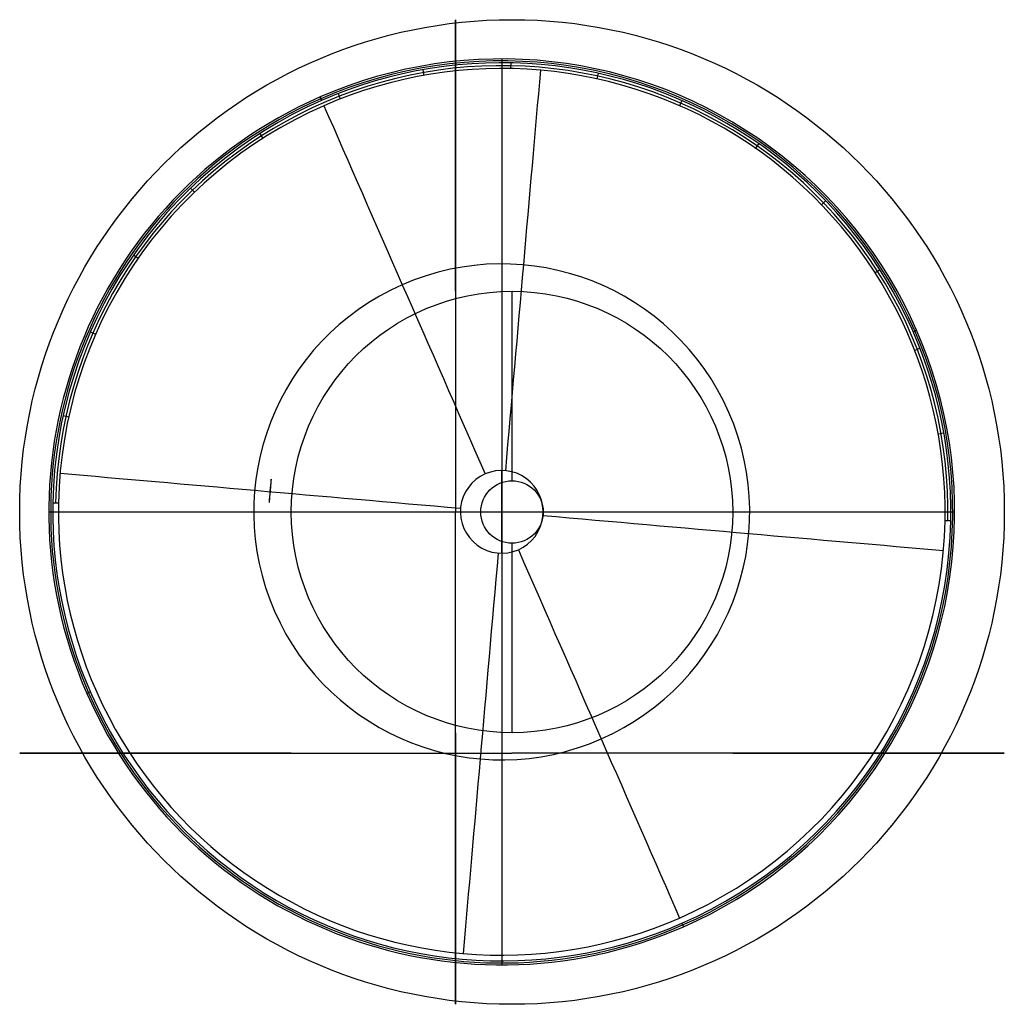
# Model space of a CAD drawing. Extents: x -55 to 70, y -32 to 93.
import ezdxf

# ---------------------------------------------------------------- set-up
doc = ezdxf.new("R2010")
doc.units = 0
doc.layers.add('THE_PHILOSOPHICAL_EGG_PEND', color=7, linetype='CONTINUOUS')

msp = doc.modelspace()

# ---------------------------------------------------------------- linework, layer by layer
at = {"layer": 'THE_PHILOSOPHICAL_EGG_PEND'}
for p, q in [((5.861125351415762, 88.11328410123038, 1289.602132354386), (5.861125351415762, -26.88761122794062, 1289.602132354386)), ((6.999816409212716, 87.61405867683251, 1255.384419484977), (6.985334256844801, 86.889103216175, 1254.945110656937)), ((-4.142513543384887, 86.74092619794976, 1255.384419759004), (-4.015284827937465, 86.02707545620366, 1254.945110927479)), ((18.09844830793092, 86.29662759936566, 1255.38442179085), (17.94281103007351, 85.58842761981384, 1254.945112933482)), ((-17.20315634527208, 83.28484410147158, 1289.602132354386), (-17.00740180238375, 82.83779853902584, 1255.384419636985)), ((-17.00740180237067, 82.83779853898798, 1255.384419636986), (-17.20315634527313, 83.28484410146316, 1289.602132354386)), ((-14.90013341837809, 83.71090733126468, 1255.384419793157), (-14.63608666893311, 83.035593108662, 1254.945110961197)), ((28.72675336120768, 82.83927312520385, 1255.384425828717), (28.43594271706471, 82.17504475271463, 1254.945116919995)), ((-24.86025724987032, 78.64024535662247, 1255.384419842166), (-24.46953521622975, 78.02942105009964, 1254.945111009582)), ((38.47616880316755, 77.37496740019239, 1255.384426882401), (38.06136275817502, 76.78023543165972, 1254.945117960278)), ((-33.63941885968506, 71.72418563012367, 1255.384419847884), (-33.13704130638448, 71.20132145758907, 1254.945111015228)), ((46.97248871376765, 70.11338345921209, 1255.384427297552), (46.44962444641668, 69.61100608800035, 1254.945118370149)), ((-40.90100026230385, 63.22786735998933, 1255.384419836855), (-40.30626814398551, 62.81306143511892, 1254.945111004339)), ((53.888548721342, 61.33421888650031, 1255.384427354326), (53.27772435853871, 60.94349705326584, 1254.945118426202)), ((7.160888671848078, 34.56451416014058, 205.3014753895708), (7.160888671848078, 58.61187683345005, 205.3014753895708)), ((-46.36530337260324, 53.47845606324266, 1255.384419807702), (-45.70107491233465, 53.18764552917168, 1254.945110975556)), ((58.08608745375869, 53.4813635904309, 1255.384419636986), (58.53313301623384, 53.67711813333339, 1289.602132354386)), ((58.9592103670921, 51.37409066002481, 1255.384427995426), (58.28389614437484, 51.11004415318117, 1254.945119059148)), ((-49.8226467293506, 42.85017126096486, 1255.384419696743), (-49.11444692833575, 42.69453384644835, 1254.945110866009)), ((61.98920619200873, 40.61645749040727, 1255.384423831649), (61.27535566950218, 40.48922907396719, 1254.945114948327)), ((5.861125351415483, 25.36283643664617, 1268.225053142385), (5.861125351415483, 35.86283643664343, 1268.225053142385)), ((7.160888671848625, 34.56451416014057, 1191.104797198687), (7.160888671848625, 34.56451416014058, 205.3014753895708)), ((7.160888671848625, 34.56451416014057, 1191.104797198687), (7.160888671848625, 34.56451416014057, 1221.295689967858)), ((7.160888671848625, 34.56451416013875, 1283.295689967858), (7.160888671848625, 34.56451416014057, 1221.295689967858)), ((-50.41496719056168, 31.73720419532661, 1254.945110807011), (-51.13992040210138, 31.75168839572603, 1255.384419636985)), ((-51.13992040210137, 31.75168839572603, 1255.384419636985), (-50.41496719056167, 31.7372041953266, 1254.945110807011)), ((-51.63932231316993, 30.61283643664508, 1289.602132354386), (63.36157301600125, 30.61283643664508, 1289.602132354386)), ((-20.85522400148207, 30.59576416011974, 205.3014753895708), (3.192138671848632, 30.59576416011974, 205.3014753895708)), ((0.6111253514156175, 30.61283643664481, 1268.225053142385), (11.11112535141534, 30.61283643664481, 1268.225053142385)), ((3.192138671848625, 30.59576416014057, 1191.104797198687), (3.192138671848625, 30.59576416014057, 205.3014753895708)), ((3.192138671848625, 30.59576416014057, 1191.104797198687), (3.192138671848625, 30.59576416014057, 1221.295689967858)), ((3.192138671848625, 30.59576416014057, 1283.295689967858), (3.192138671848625, 30.59576416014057, 1221.295689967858)), ((11.12963867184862, 30.59576416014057, 1191.104797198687), (11.12963867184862, 30.59576416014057, 205.3014753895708)), ((11.12963867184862, 30.59576416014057, 1191.104797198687), (11.12963867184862, 30.59576416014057, 1221.295689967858)), ((11.12963867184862, 30.59576416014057, 1283.295689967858), (11.12963867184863, 30.59576416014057, 1221.295689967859)), ((11.12963867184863, 30.59576416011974, 205.3014753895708), (35.17700134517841, 30.59576416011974, 205.3014753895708)), ((62.86217110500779, 29.47398447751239, 1255.384419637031), (62.13721789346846, 29.48846867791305, 1254.945110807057)), ((7.160888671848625, 26.62701416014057, 1191.104797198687), (7.160888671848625, 26.62701416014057, 205.3014753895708)), ((7.160888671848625, 26.62701416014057, 1191.104797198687), (7.160888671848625, 26.62701416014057, 1221.295689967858)), ((7.160888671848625, 26.62701416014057, 1283.295689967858), (7.160888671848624, 26.62701416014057, 1221.295689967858)), ((7.160888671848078, 2.579651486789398, 205.3014753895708), (7.160888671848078, 26.62701416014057, 205.3014753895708)), ((-46.36383675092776, 7.74430928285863, 1255.384419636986), (-46.8108823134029, 7.548554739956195, 1289.602132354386)), ((28.72965250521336, -21.61212566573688, 1255.384419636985), (28.92540704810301, -22.059171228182, 1289.602132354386))]:
    msp.add_line(p, q, dxfattribs=at)
at = {"layer": 'THE_PHILOSOPHICAL_EGG_PEND', "extrusion": (1, -2.16099421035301e-14, 1.988207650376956e-14)}
msp.add_lwpolyline([(58.61187683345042, 205.3014753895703), (59.58871257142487, 204.6806975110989), (60.55919574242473, 204.0369889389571), (61.52281335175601, 203.3704766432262), (62.47905374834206, 202.6813106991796), (63.42740745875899, 201.9696643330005), (64.36736802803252, 201.2357339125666), (65.29843286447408, 200.4797388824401), (66.2201040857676, 199.7019216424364), (67.13188936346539, 198.9025473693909), (68.0333027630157, 198.0819037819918), (68.92386557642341, 197.2403008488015), (69.80310714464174, 196.3780704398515), (70.6705656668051, 195.4955659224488), (71.52578899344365, 194.5931617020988), (72.36833540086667, 193.6712527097), (73.19777434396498, 192.730253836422), (74.01368718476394, 191.7705993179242), (74.81566789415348, 190.7927420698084), (76.37627584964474, 188.7843201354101), (77.87662689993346, 186.7089568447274), (79.31399103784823, 184.5708699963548), (80.68589597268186, 182.3744979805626), (81.99014093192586, 180.1244694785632), (83.22480769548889, 177.8255716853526), (84.38826875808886, 175.4827175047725), (85.4791925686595, 173.1009121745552), (86.49654584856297, 170.6852197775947), (87.4395930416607, 168.2407300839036), (88.30789299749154, 165.7725261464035), (89.1012930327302, 163.2856530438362), (89.81992055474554, 160.785088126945), (90.46417246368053, 158.2757130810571), (91.03470257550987, 155.7622880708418), (91.53240732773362, 153.2494281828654), (91.95841004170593, 150.7415823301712), (92.31404402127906, 148.2430147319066), (92.60083476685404, 145.7577890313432), (92.8204815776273, 143.2897550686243), (92.97483880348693, 140.8425382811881), (93.06589699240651, 138.4195316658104), (93.09576416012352, 136.0238902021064), (93.08036664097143, 134.3037045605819), (93.033627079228, 132.5689212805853), (92.95474434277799, 130.8206766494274), (92.84294594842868, 129.0601712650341), (92.69749163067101, 127.2886692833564), (92.51767695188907, 125.5074973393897), (92.30283693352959, 123.7180431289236), (92.05234968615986, 121.9217536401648), (91.76564001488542, 120.1201330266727), (91.44218297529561, 118.3147401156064), (91.08150735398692, 116.5071855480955), (90.68319904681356, 114.6991285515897), (90.24690430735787, 112.8922733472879), (89.77233283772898, 111.0883651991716), (89.25926069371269, 109.2891861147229), (88.70753297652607, 107.4965502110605), (88.11706628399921, 105.7122987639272), (87.48785089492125, 103.938294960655), (86.819952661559, 102.1764183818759), (86.1135145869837, 100.4285592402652), (85.36875806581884, 98.69661240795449), (84.5859837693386, 96.9824712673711), (83.76557215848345, 95.28802142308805), (82.90798361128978, 93.61513431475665), (82.01375815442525, 91.96566077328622), (81.08351479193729, 90.34142456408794), (80.11795042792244, 88.74421596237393), (79.11783838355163, 87.17578540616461), (78.08402651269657, 85.63783727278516), (77.0174349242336, 84.13202382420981), (75.9190533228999, 82.65993936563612), (74.78993798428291, 81.2231146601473), (73.63120838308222, 79.82301164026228), (72.44404349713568, 78.46101845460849), (71.2296778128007, 77.13844488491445), (69.98939706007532, 75.85651816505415), (68.72453370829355, 74.61637923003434), (67.43646225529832, 73.41907941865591), (66.1265943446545, 72.26557764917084), (64.79637374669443, 71.15673808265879), (63.44727123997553, 70.09332828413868), (62.08077943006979, 69.07601788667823), (60.69840754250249, 68.10537775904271), (59.30167622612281, 67.18187967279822), (57.89211240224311, 66.3058964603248), (56.47124419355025, 65.47770265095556), (55.04059596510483, 64.69747556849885), (53.60168350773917, 63.96529686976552), (52.15600939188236, 63.28115450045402), (50.7050585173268, 62.64494504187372), (49.25029388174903, 62.05647641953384), (47.79315258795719, 61.51547094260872), (46.33504210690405, 61.02156864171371), (44.87733681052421, 60.57433087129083), (43.42137478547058, 60.17324414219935), (41.96845493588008, 59.81772414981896), (40.51983438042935, 59.50711996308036), (39.07672614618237, 59.24071834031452), (37.64029715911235, 59.01774813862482), (36.21166652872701, 58.83738478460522), (34.7919041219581, 58.698754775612), (33.3820294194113, 58.60094018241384), (31.98301064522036, 58.5429831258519), (30.59576416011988, 58.52389020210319)], dxfattribs=at)
at = {"layer": 'THE_PHILOSOPHICAL_EGG_PEND', "extrusion": (0.9962747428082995, -0.08379116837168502, 0.02038815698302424)}
msp.add_lwpolyline([(32.48736945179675, 1286.229275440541, 1.002251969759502), (29.88824901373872, 1287.643489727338, 0.9979424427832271)], format="xyb", close=True, dxfattribs=at)
at = {"layer": 'THE_PHILOSOPHICAL_EGG_PEND', "extrusion": (2.170442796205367e-14, 1, 1.994852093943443e-14)}
msp.add_lwpolyline([(20.85522400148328, 205.30147538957), (21.8320597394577, 204.6806975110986), (22.80254291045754, 204.0369889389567), (23.7661605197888, 203.3704766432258), (24.72240091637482, 202.6813106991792), (25.67075462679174, 201.969664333), (26.61071519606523, 201.2357339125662), (27.54178003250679, 200.4797388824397), (28.46345125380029, 199.7019216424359), (29.37523653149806, 198.9025473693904), (30.27664993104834, 198.0819037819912), (31.16721274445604, 197.2403008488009), (32.04645431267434, 196.3780704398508), (32.91391283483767, 195.4955659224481), (33.7691361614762, 194.5931617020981), (34.61168256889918, 193.6712527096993), (35.44112151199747, 192.7302538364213), (36.25703435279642, 191.7705993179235), (37.05901506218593, 190.7927420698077), (38.61962301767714, 188.7843201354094), (40.11997406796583, 186.7089568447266), (41.55733820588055, 184.570869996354), (42.92924314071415, 182.3744979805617), (44.23348809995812, 180.1244694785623), (45.46815486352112, 177.8255716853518), (46.63161592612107, 175.4827175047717), (47.72253973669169, 173.1009121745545), (48.73989301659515, 170.685219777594), (49.68294020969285, 168.2407300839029), (50.55124016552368, 165.7725261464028), (51.3446402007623, 163.2856530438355), (52.06326772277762, 160.7850881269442), (52.70751963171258, 158.2757130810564), (53.27804974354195, 155.7622880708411), (53.7757544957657, 153.2494281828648), (54.20175720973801, 150.7415823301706), (54.55739118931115, 148.243014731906), (54.84418193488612, 145.7577890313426), (55.0638287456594, 143.2897550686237), (55.21818597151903, 140.8425382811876), (55.3092441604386, 138.41953166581), (55.33911132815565, 136.0238902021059), (55.32371380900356, 134.3037045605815), (55.27697424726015, 132.5689212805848), (55.19809151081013, 130.820676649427), (55.08629311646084, 129.0601712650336), (54.94083879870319, 127.2886692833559), (54.76102411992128, 125.5074973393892), (54.54618410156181, 123.7180431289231), (54.29569685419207, 121.9217536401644), (54.00898718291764, 120.1201330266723), (53.68553014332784, 118.3147401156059), (53.32485452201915, 116.5071855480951), (52.92654621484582, 114.6991285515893), (52.49025147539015, 112.8922733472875), (52.01568000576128, 111.0883651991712), (51.50260786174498, 109.2891861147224), (50.95088014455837, 107.4965502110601), (50.36041345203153, 105.7122987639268), (49.7311980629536, 103.9382949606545), (49.06329982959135, 102.1764183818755), (48.35686175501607, 100.4285592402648), (47.61210523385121, 98.69661240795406), (46.82933093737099, 96.98247126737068), (46.00891932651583, 95.28802142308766), (45.15133077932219, 93.61513431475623), (44.25710532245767, 91.9656607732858), (43.32686195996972, 90.34142456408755), (42.36129759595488, 88.74421596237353), (41.36118555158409, 87.1757854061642), (40.32737368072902, 85.63783727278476), (39.26078209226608, 84.13202382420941), (38.16240049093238, 82.65993936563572), (37.03328515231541, 81.22311466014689), (35.87455555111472, 79.82301164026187), (34.68739066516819, 78.4610184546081), (33.47302498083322, 77.13844488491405), (32.23274422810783, 75.85651816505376), (30.96788087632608, 74.61637923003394), (29.67980942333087, 73.41907941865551), (28.36994151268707, 72.26557764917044), (27.03972091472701, 71.15673808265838), (25.6906184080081, 70.09332828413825), (24.32412659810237, 69.07601788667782), (22.94175471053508, 68.1053777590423), (21.54502339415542, 67.1818796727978), (20.13545957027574, 66.30589646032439), (18.71459136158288, 65.47770265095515), (17.28394313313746, 64.69747556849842), (15.8450306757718, 63.96529686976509), (14.399356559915, 63.2811545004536), (12.94840568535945, 62.6449450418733), (11.49364104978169, 62.05647641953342), (10.03649975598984, 61.51547094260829), (8.578389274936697, 61.02156864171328), (7.120683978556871, 60.57433087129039), (5.664721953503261, 60.17324414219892), (4.211802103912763, 59.81772414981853), (2.763181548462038, 59.50711996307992), (1.320073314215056, 59.24071834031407), (-0.1163556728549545, 59.01774813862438), (-1.544986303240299, 58.83738478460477), (-2.9647487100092, 58.69875477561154), (-4.374623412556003, 58.60094018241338), (-5.773642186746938, 58.54298312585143), (-7.160888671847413, 58.52389020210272)], dxfattribs=at)
at = {"layer": 'THE_PHILOSOPHICAL_EGG_PEND', "extrusion": (1, -2.159929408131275e-14, -1.988609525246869e-14)}
msp.add_lwpolyline([(2.579651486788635, 205.3014753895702), (1.602815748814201, 204.6806975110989), (0.6323325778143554, 204.0369889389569), (-0.3312850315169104, 203.3704766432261), (-1.287525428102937, 202.6813106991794), (-2.235879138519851, 201.9696643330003), (-3.175839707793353, 201.2357339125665), (-4.106904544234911, 200.47973888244), (-5.028575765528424, 199.7019216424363), (-5.940361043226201, 198.9025473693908), (-6.841774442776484, 198.0819037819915), (-7.732337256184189, 197.2403008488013), (-8.611578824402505, 196.3780704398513), (-9.479037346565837, 195.4955659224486), (-10.33426067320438, 194.5931617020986), (-11.17680708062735, 193.6712527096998), (-12.00624602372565, 192.7302538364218), (-12.82215886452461, 191.770599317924), (-13.62413957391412, 190.7927420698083), (-15.18474752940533, 188.7843201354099), (-16.68509857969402, 186.7089568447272), (-18.12246271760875, 184.5708699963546), (-19.49436765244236, 182.3744979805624), (-20.79861261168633, 180.124469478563), (-22.03327937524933, 177.8255716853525), (-23.19674043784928, 175.4827175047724), (-24.28766424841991, 173.1009121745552), (-25.30501752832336, 170.6852197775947), (-26.24806472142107, 168.2407300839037), (-27.11636467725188, 165.7725261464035), (-27.90976471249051, 163.2856530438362), (-28.62839223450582, 160.7850881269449), (-29.27264414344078, 158.2757130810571), (-29.84317425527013, 155.7622880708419), (-30.34087900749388, 153.2494281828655), (-30.76688172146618, 150.7415823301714), (-31.12251570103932, 148.2430147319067), (-31.40930644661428, 145.7577890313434), (-31.62895325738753, 143.2897550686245), (-31.78331048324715, 140.8425382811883), (-31.87436867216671, 138.4195316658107), (-31.90423583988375, 136.0238902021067), (-31.88883832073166, 134.3037045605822), (-31.84209875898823, 132.5689212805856), (-31.76321602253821, 130.8206766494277), (-31.6514176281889, 129.0601712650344), (-31.50596331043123, 127.2886692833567), (-31.32614863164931, 125.50749733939), (-31.11130861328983, 123.7180431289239), (-30.86082136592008, 121.9217536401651), (-30.57411169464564, 120.120133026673), (-30.25065465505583, 118.3147401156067), (-29.88997903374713, 116.5071855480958), (-29.49167072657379, 114.69912855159), (-29.0553759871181, 112.8922733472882), (-28.58080451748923, 111.0883651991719), (-28.06773237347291, 109.2891861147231), (-27.51600465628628, 107.4965502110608), (-26.92553796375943, 105.7122987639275), (-26.29632257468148, 103.9382949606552), (-25.62842434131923, 102.1764183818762), (-24.92198626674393, 100.4285592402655), (-24.17722974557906, 98.69661240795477), (-23.39445544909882, 96.98247126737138), (-22.57404383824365, 95.28802142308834), (-21.71645529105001, 93.61513431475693), (-20.82222983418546, 91.9656607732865), (-19.89198647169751, 90.34142456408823), (-18.92642210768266, 88.74421596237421), (-17.92631006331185, 87.17578540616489), (-16.89249819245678, 85.63783727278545), (-15.82590660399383, 84.1320238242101), (-14.72752500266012, 82.6599393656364), (-13.59840966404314, 81.22311466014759), (-12.43968006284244, 79.82301164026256), (-11.2525151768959, 78.46101845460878), (-10.03814949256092, 77.13844488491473), (-8.797868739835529, 75.85651816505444), (-7.533005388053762, 74.61637923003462), (-6.244933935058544, 73.4190794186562), (-4.935066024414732, 72.26557764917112), (-3.604845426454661, 71.15673808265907), (-2.255742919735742, 70.09332828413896), (-0.8892511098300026, 69.07601788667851), (0.4931207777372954, 68.105377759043), (1.889852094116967, 67.1818796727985), (3.299415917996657, 66.30589646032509), (4.720284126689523, 65.47770265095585), (6.150932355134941, 64.69747556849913), (7.589844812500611, 63.9652968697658), (9.035518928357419, 63.28115450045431), (10.48646980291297, 62.644945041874), (11.94123443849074, 62.05647641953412), (13.39837573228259, 61.515470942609), (14.85648621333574, 61.02156864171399), (16.31419150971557, 60.57433087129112), (17.77015353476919, 60.17324414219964), (19.22307338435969, 59.81772414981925), (20.67169393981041, 59.50711996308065), (22.1148021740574, 59.24071834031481), (23.55123116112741, 59.01774813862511), (24.97986179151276, 58.8373847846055), (26.39962419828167, 58.69875477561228), (27.80949890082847, 58.60094018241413), (29.20851767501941, 58.54298312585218), (30.59576416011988, 58.52389020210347)], dxfattribs=at)
at = {"layer": 'THE_PHILOSOPHICAL_EGG_PEND', "extrusion": (2.167515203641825e-14, 1, -1.991872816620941e-14)}
msp.add_lwpolyline([(-35.17700134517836, 205.3014753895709), (-36.1538370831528, 204.6806975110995), (-37.12432025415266, 204.0369889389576), (-38.08793786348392, 203.3704766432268), (-39.04417826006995, 202.6813106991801), (-39.99253197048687, 201.969664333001), (-40.93249253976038, 201.2357339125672), (-41.86355737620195, 200.4797388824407), (-42.78522859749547, 199.701921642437), (-43.69701387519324, 198.9025473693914), (-44.59842727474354, 198.0819037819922), (-45.48899008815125, 197.240300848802), (-46.36823165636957, 196.3780704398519), (-47.23569017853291, 195.4955659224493), (-48.09091350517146, 194.5931617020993), (-48.93345991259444, 193.6712527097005), (-49.76289885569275, 192.7302538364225), (-50.57881169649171, 191.7705993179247), (-51.38079240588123, 190.792742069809), (-52.94140036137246, 188.7843201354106), (-54.44175141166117, 186.7089568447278), (-55.87911554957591, 184.5708699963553), (-57.25102048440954, 182.374497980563), (-58.55526544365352, 180.1244694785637), (-59.78993220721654, 177.8255716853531), (-60.9533932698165, 175.482717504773), (-62.04431708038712, 173.1009121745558), (-63.06167036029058, 170.6852197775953), (-64.0047175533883, 168.2407300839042), (-64.87301750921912, 165.772526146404), (-65.66641754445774, 163.2856530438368), (-66.3850450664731, 160.7850881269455), (-67.02929697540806, 158.2757130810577), (-67.59982708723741, 155.7622880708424), (-68.09753183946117, 153.249428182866), (-68.52353455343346, 150.7415823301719), (-68.87916853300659, 148.2430147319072), (-69.16595927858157, 145.7577890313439), (-69.38560608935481, 143.289755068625), (-69.53996331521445, 140.8425382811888), (-69.631021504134, 138.4195316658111), (-69.66088867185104, 136.0238902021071), (-69.64549115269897, 134.3037045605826), (-69.59875159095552, 132.568921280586), (-69.51986885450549, 130.8206766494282), (-69.40807046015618, 129.0601712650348), (-69.26261614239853, 127.2886692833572), (-69.0828014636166, 125.5074973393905), (-68.86796144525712, 123.7180431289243), (-68.61747419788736, 121.9217536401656), (-68.33076452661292, 120.1201330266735), (-68.00730748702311, 118.3147401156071), (-67.64663186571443, 116.5071855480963), (-67.24832355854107, 114.6991285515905), (-66.81202881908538, 112.8922733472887), (-66.33745734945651, 111.0883651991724), (-65.82438520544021, 109.2891861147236), (-65.27265748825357, 107.4965502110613), (-64.68219079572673, 105.7122987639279), (-64.05297540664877, 103.9382949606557), (-63.38507717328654, 102.1764183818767), (-62.67863909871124, 100.4285592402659), (-61.93388257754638, 98.69661240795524), (-61.15110828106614, 96.98247126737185), (-60.33069667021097, 95.28802142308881), (-59.4731081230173, 93.6151343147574), (-58.57888266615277, 91.96566077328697), (-57.64863930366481, 90.3414245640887), (-56.68307493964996, 88.74421596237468), (-55.68296289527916, 87.17578540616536), (-54.6491510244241, 85.63783727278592), (-53.58255943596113, 84.13202382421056), (-52.48417783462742, 82.65993936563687), (-51.35506249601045, 81.22311466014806), (-50.19633289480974, 79.82301164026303), (-49.0091680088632, 78.46101845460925), (-47.79480232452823, 77.1384448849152), (-46.55452157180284, 75.85651816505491), (-45.28965822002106, 74.6163792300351), (-44.00158676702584, 73.41907941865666), (-42.69171885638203, 72.26557764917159), (-41.36149825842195, 71.15673808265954), (-40.01239575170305, 70.09332828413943), (-38.64590394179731, 69.07601788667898), (-37.26353205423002, 68.10537775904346), (-35.86680073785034, 67.18187967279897), (-34.45723691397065, 66.30589646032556), (-33.03636870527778, 65.47770265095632), (-31.60572047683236, 64.6974755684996), (-30.16680801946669, 63.96529686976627), (-28.72113390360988, 63.28115450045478), (-27.27018302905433, 62.64494504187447), (-25.81541839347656, 62.05647641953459), (-24.3582770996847, 61.51547094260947), (-22.90016661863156, 61.02156864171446), (-21.44246132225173, 60.57433087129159), (-19.98649929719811, 60.1732441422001), (-18.53357944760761, 59.81772414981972), (-17.08495889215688, 59.50711996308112), (-15.6418506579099, 59.24071834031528), (-14.20542167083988, 59.01774813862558), (-12.77679104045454, 58.83738478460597), (-11.35702863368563, 58.69875477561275), (-9.947153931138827, 58.6009401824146), (-8.548135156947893, 58.54298312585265), (-7.160888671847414, 58.52389020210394)], dxfattribs=at)
at = {"layer": 'THE_PHILOSOPHICAL_EGG_PEND'}
for centre, radius in [((7.160888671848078, 30.59576416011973, 136.0238902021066), 62.50000000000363), ((7.160888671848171, 30.59576416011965, 205.3014753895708), 28.01611267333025), ((7.160888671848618, 30.59576416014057, 1191.104797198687), 3.96875), ((7.160888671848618, 30.59576416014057, 1221.295689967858), 3.96875), ((7.160888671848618, 30.59576416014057, 1283.295689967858), 3.96875), ((7.160888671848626, 30.59576416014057, 205.3014753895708), 3.96875), ((7.160888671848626, 30.59576416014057, 283.5456899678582), 3.96875), ((7.160888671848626, 30.59576416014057, 1206.200243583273), 3.96875)]:
    msp.add_circle(centre, radius, dxfattribs=at)
at = {"layer": 'THE_PHILOSOPHICAL_EGG_PEND', "extrusion": (5.28597275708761e-11, 2.666093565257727e-09, 1)}
msp.add_arc((5.861128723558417, 30.61300518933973, 1255.164765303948), 56.64987251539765, 358.8552375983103, 178.8555857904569, dxfattribs=at)
at = {"layer": 'THE_PHILOSOPHICAL_EGG_PEND'}
for centre, radius, start, end in [((5.861125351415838, 30.61283643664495, 1289.602132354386), 57.50044766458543, 293.6478897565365, 113.6478897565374), ((5.861125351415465, 30.61283643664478, 1272.493275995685), 57.2564345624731, 293.6478897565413, 113.6478897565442), ((5.861125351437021, 30.61283643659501, 1255.384419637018), 57.01242146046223, 358.8554116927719, 113.6478897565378), ((5.861125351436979, 30.61283643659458, 1254.945110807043), 56.28732356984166, 358.8554116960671, 113.6478897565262), ((5.861125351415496, 30.6128364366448, 1289.602132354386), 57.50044766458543, 113.647889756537, 293.6478897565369), ((5.861125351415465, 30.61283643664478, 1272.493275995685), 57.2564345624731, 113.6478897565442, 293.6478897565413), ((5.861125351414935, 30.6128364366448, 1255.384419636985), 57.01242146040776, 113.6478897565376, 178.8554116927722), ((5.861125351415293, 30.61283643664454, 1254.945110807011), 56.2873235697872, 113.6478897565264, 178.8554116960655), ((5.861125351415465, 30.61283643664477, 1264.307236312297), 31.47696798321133, 293.6478897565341, 113.647889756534), ((5.861125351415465, 30.61283643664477, 1264.307236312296), 31.47696798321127, 113.6478897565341, 293.6478897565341), ((5.861125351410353, 30.61283643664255, 1268.225053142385), 5.249999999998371, 113.6478897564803, 293.6478897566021), ((5.861125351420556, 30.61283643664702, 1268.225053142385), 5.249999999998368, 293.6478897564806, 113.6478897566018), ((5.861125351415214, 30.6128364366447, 1255.384419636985), 57.01242146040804, 178.8554116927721, 293.6478897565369), ((5.861125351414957, 30.6128364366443, 1254.945110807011), 56.28732356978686, 178.8554116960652, 293.6478897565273), ((5.861125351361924, 30.61283643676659, 1254.94511080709), 56.28732356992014, 293.6478897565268, 358.8554116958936), ((5.86112535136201, 30.61283643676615, 1255.384419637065), 57.01242146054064, 293.6478897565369, 358.8554116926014)]:
    msp.add_arc(centre, radius, start, end, dxfattribs=at)
at = {"layer": 'THE_PHILOSOPHICAL_EGG_PEND', "extrusion": (0.9961946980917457, -0.08715574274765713, -3.832026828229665e-16)}
msp.add_arc((31.00699839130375, 1143.334627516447, 3.170737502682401), 125.0007311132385, 63.23723509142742, 87.5928017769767, dxfattribs=at)
at = {"layer": 'THE_PHILOSOPHICAL_EGG_PEND', "extrusion": (0.9160277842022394, 0.4011148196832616, 7.518437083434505e-13)}
msp.add_arc((25.69104492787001, 1143.334620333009, 17.6482160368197), 125.0007383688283, 63.23723580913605, 87.5928010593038, dxfattribs=at)
at = {"layer": 'THE_PHILOSOPHICAL_EGG_PEND', "extrusion": (0.08715574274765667, 0.9961946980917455, 6.706046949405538e-16)}
msp.add_arc((-3.170915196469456, 1143.334627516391, 31.00717608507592), 125.0007311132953, 63.23723509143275, 87.59280177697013, dxfattribs=at)
at = {"layer": 'THE_PHILOSOPHICAL_EGG_PEND', "extrusion": (0.08715574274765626, 0.9961946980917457, -1.053807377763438e-15)}
msp.add_arc((-3.17055980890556, 1143.334627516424, 31.00717608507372), 125.0007311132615, 92.40719822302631, 116.7627649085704, dxfattribs=at)
at = {"layer": 'THE_PHILOSOPHICAL_EGG_PEND', "extrusion": (0.9961946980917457, -0.08715574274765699, 4.790033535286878e-17)}
msp.add_arc((31.00735377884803, 1143.33462751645, 3.170737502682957), 125.0007311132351, 92.40719822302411, 116.7627649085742, dxfattribs=at)
at = {"layer": 'THE_PHILOSOPHICAL_EGG_PEND', "extrusion": (0.9160277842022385, 0.4011148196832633, -7.602741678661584e-13)}
msp.add_arc((25.69140405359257, 1143.334620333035, 17.64821603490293), 125.0007383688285, 92.40719894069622, 116.7627641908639, dxfattribs=at)

doc.saveas('drawing.dxf')
